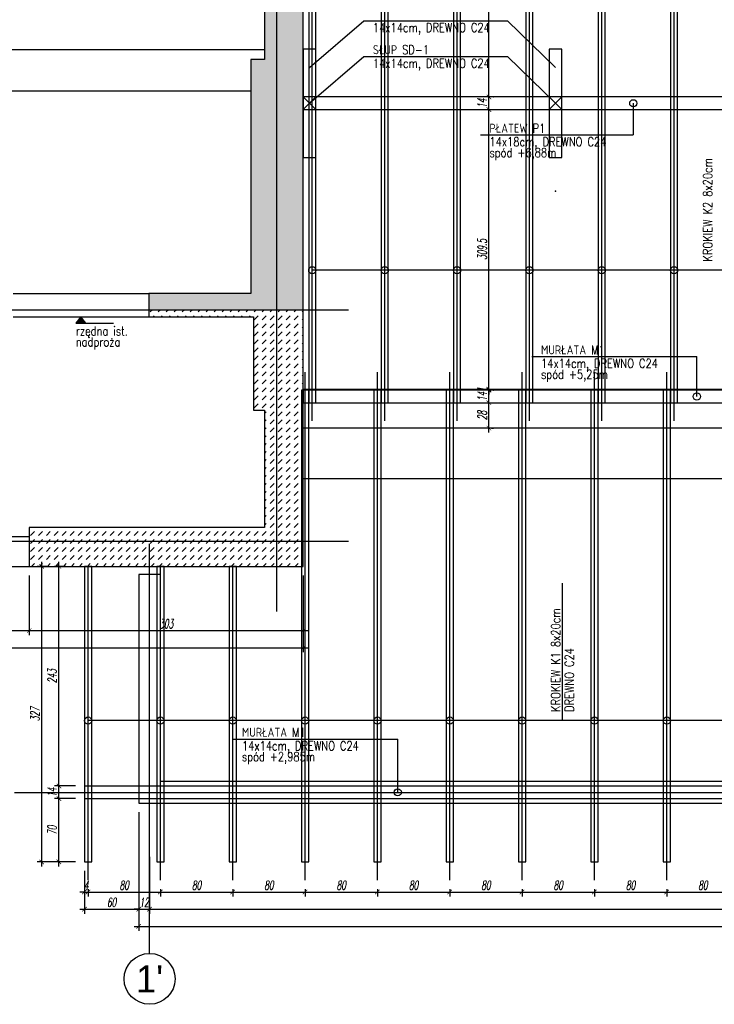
# Model space of a CAD drawing. Header units: millimetres. Extents: x -66901 to 936319, y -323998 to 488548.
# Tile 60 of 84: x 533483 to 541164, y 267756 to 278651. Entities that reach past the tile are written whole.
import ezdxf
from ezdxf.enums import TextEntityAlignment as Align
from ezdxf.lldxf.tags import DXFTag

# ---------------------------------------------------------------- set-up
doc = ezdxf.new("R2010")
doc.units = ezdxf.units.MM
doc.header["$LTSCALE"] = 5
doc.header["$MEASUREMENT"] = 0
for name, color, linetype in [('K-BELKI', 5, 'DASHED2'), ('K-DREWNO', 15, 'Continuous'), ('K-HATCH', 8, 'Continuous'), ('k-kleszcze', 41, 'DASHED2'), ('K-OSIE', 1, 'CENTER'), ('K-SC_KON', 2, 'Continuous'), ('K-WYMIARY', 254, 'Continuous'), ('N-20', 254, 'Continuous'), ('N-20-RZEDNA', 254, 'Continuous'), ('N-25', 71, 'Continuous'), ('N-50', 4, 'Continuous'), ('POMOCNICZE', 8, 'DASHED2'), ('S-25', 71, 'Continuous')]:
    doc.layers.add(name, color=color, linetype=linetype)
doc.styles.add('GENERATED_STYLE_3', font='txt')
doc.styles.add('ROMANS', font='romans.shx', dxfattribs={"width": 0.8, "oblique": 10})
doc.styles.add('WYMIARY', font='romans.shx', dxfattribs={"width": 0.6, "oblique": 10})
tags = doc.linetypes.add('CENTER', pattern=[2, 1.25, -0.25, 0.25, -0.25]).pattern_tags.tags
tags[10:11] = [DXFTag(74, 4), DXFTag(75, 0), DXFTag(340, '0'), DXFTag(46, 1.0), DXFTag(50, 0.0), DXFTag(44, 0.0), DXFTag(45, 0.0)]
tags[8:9] = [DXFTag(74, 4), DXFTag(75, 0), DXFTag(340, '0'), DXFTag(46, 1.0), DXFTag(50, 0.0), DXFTag(44, 0.0), DXFTag(45, 0.0)]
tags[6:7] = [DXFTag(74, 4), DXFTag(75, 0), DXFTag(340, '0'), DXFTag(46, 1.0), DXFTag(50, 0.0), DXFTag(44, 0.0), DXFTag(45, 0.0)]
tags[4:5] = [DXFTag(74, 4), DXFTag(75, 0), DXFTag(340, '0'), DXFTag(46, 1.0), DXFTag(50, 0.0), DXFTag(44, 0.0), DXFTag(45, 0.0)]
tags = doc.linetypes.add('DASHED2', pattern=[0.375, 0.25, -0.125]).pattern_tags.tags
tags[6:7] = [DXFTag(74, 4), DXFTag(75, 0), DXFTag(340, '0'), DXFTag(46, 1.0), DXFTag(50, 0.0), DXFTag(44, 0.0), DXFTag(45, 0.0)]
tags[4:5] = [DXFTag(74, 4), DXFTag(75, 0), DXFTag(340, '0'), DXFTag(46, 1.0), DXFTag(50, 0.0), DXFTag(44, 0.0), DXFTag(45, 0.0)]
doc.dimstyles.new('CM50', dxfattribs={"dimscale": 50, "dimtxt": 2, "dimasz": 1, "dimexe": 1, "dimexo": 2, "dimgap": 0.5, "dimtad": 1, "dimlfac": 0.1, "dimrnd": 0.5, "dimdsep": 46, "dimtxsty": 'WYMIARY', "dimblk": 'ARCHTICK', "dimcen": 0, "dimdle": 1, "dimclrd": 253, "dimclre": 251, "dimclrt": 30, "dimaunit": 1, "dimadec": 0, "dimazin": 0, "dimtfac": 1, "dimtix": 1, "dimtmove": 0, "dimatfit": 3, "dimldrblk": 'ARCHTICK', "dimfxl": 1, "dimtvp": 0.4, "dimtolj": 1, "dimarcsym": 0})

# ---------------------------------------------------------------- blocks, each defined once
blk = doc.blocks.new('_ArchTick')
at = {"color": 0, "linetype": 'ByBlock', "const_width": 0.15}
blk.add_lwpolyline([(-0.5, -0.5), (0.5, 0.5)], dxfattribs=at)
blk = doc.blocks.new('*D832')
at = {"layer": 'Defpoints', "color": 0, "transparency": 16777216}
for p in [(531309, 272602), (533589, 272602), (533589, 271892)]:
    blk.add_point(p, dxfattribs=at)
at = {"layer": 'K-WYMIARY', "color": 251, "lineweight": -2, "transparency": 16777216}
for p, q in [((531309, 272502), (531309, 271842)), ((533589, 272502), (533589, 271842))]:
    blk.add_line(p, q, dxfattribs=at)
at = {"layer": 'K-WYMIARY', "color": 253, "lineweight": -2, "transparency": 16777216}
blk.add_line((531259, 271892), (533639, 271892), dxfattribs=at)
at = {"layer": 'K-WYMIARY', "color": 253, "lineweight": -2, "transparency": 16777216, "xscale": 50, "yscale": 50, "zscale": 50, "rotation": 180}
blk.add_blockref('_ArchTick', (531309, 271892), dxfattribs=at)
at = {"layer": 'K-WYMIARY', "color": 253, "lineweight": -2, "transparency": 16777216, "xscale": 50, "yscale": 50, "zscale": 50}
blk.add_blockref('_ArchTick', (533589, 271892), dxfattribs=at)
at = {"layer": 'K-WYMIARY', "color": 30, "transparency": 16777216, "insert": (532449, 271966), "char_height": 100, "attachment_point": 5, "style": 'WYMIARY'}
blk.add_mtext('\\A1;228', dxfattribs=at)
blk = doc.blocks.new('*D833')
at = {"layer": 'Defpoints', "color": 0, "transparency": 16777216}
for p in [(533589, 272602), (536619, 272602), (536619, 271892)]:
    blk.add_point(p, dxfattribs=at)
at = {"layer": 'K-WYMIARY', "color": 251, "lineweight": -2, "transparency": 16777216}
for p, q in [((533589, 272502), (533589, 271842)), ((536619, 272502), (536619, 271842))]:
    blk.add_line(p, q, dxfattribs=at)
at = {"layer": 'K-WYMIARY', "color": 253, "lineweight": -2, "transparency": 16777216}
blk.add_line((533539, 271892), (536669, 271892), dxfattribs=at)
at = {"layer": 'K-WYMIARY', "color": 253, "lineweight": -2, "transparency": 16777216, "xscale": 50, "yscale": 50, "zscale": 50, "rotation": 180}
blk.add_blockref('_ArchTick', (533589, 271892), dxfattribs=at)
at = {"layer": 'K-WYMIARY', "color": 253, "lineweight": -2, "transparency": 16777216, "xscale": 50, "yscale": 50, "zscale": 50}
blk.add_blockref('_ArchTick', (536619, 271892), dxfattribs=at)
at = {"layer": 'K-WYMIARY', "color": 30, "transparency": 16777216, "insert": (535104, 271966), "char_height": 100, "attachment_point": 5, "style": 'WYMIARY'}
blk.add_mtext('\\A1;303', dxfattribs=at)
blk = doc.blocks.new('*D834')
at = {"layer": 'Defpoints', "color": 0, "transparency": 16777216}
for p in [(527829, 272602), (536619, 272602), (536619, 271702)]:
    blk.add_point(p, dxfattribs=at)
at = {"layer": 'K-WYMIARY', "color": 251, "lineweight": -2, "transparency": 16777216}
for p, q in [((527829, 272502), (527829, 271652)), ((536619, 272502), (536619, 271652))]:
    blk.add_line(p, q, dxfattribs=at)
at = {"layer": 'K-WYMIARY', "color": 253, "lineweight": -2, "transparency": 16777216}
blk.add_line((527779, 271702), (536669, 271702), dxfattribs=at)
at = {"layer": 'K-WYMIARY', "color": 253, "lineweight": -2, "transparency": 16777216, "xscale": 50, "yscale": 50, "zscale": 50, "rotation": 180}
blk.add_blockref('_ArchTick', (527829, 271702), dxfattribs=at)
at = {"layer": 'K-WYMIARY', "color": 253, "lineweight": -2, "transparency": 16777216, "xscale": 50, "yscale": 50, "zscale": 50}
blk.add_blockref('_ArchTick', (536619, 271702), dxfattribs=at)
at = {"layer": 'K-WYMIARY', "color": 30, "transparency": 16777216, "insert": (532224, 271776), "char_height": 100, "attachment_point": 5, "style": 'WYMIARY'}
blk.add_mtext('\\A1;879', dxfattribs=at)
blk = doc.blocks.new('*D947')
at = {"layer": 'Defpoints', "color": 0, "transparency": 16777216}
for p in [(534799, 269982), (534199, 269332), (534799, 268809)]:
    blk.add_point(p, dxfattribs=at)
at = {"layer": 'K-WYMIARY', "color": 251, "lineweight": -2, "transparency": 16777216}
for p, q in [((534799, 269882), (534799, 268759)), ((534199, 269232), (534199, 268759))]:
    blk.add_line(p, q, dxfattribs=at)
at = {"layer": 'K-WYMIARY', "color": 253, "lineweight": -2, "transparency": 16777216}
blk.add_line((534149, 268809), (534849, 268809), dxfattribs=at)
at = {"layer": 'K-WYMIARY', "color": 253, "lineweight": -2, "transparency": 16777216, "xscale": 50, "yscale": 50, "zscale": 50, "rotation": 180}
blk.add_blockref('_ArchTick', (534199, 268809), dxfattribs=at)
at = {"layer": 'K-WYMIARY', "color": 253, "lineweight": -2, "transparency": 16777216, "xscale": 50, "yscale": 50, "zscale": 50}
blk.add_blockref('_ArchTick', (534799, 268809), dxfattribs=at)
at = {"layer": 'K-WYMIARY', "color": 30, "transparency": 16777216, "insert": (534499, 268884), "char_height": 100, "attachment_point": 5, "style": 'WYMIARY'}
blk.add_mtext('\\A1;60', dxfattribs=at)
blk = doc.blocks.new('*D948')
at = {"layer": 'Defpoints', "color": 0, "transparency": 16777216}
for p in [(534799, 269982), (534919, 269489), (534919, 268809)]:
    blk.add_point(p, dxfattribs=at)
at = {"layer": 'K-WYMIARY', "color": 251, "lineweight": -2, "transparency": 16777216}
for p, q in [((534799, 269882), (534799, 268759)), ((534919, 269389), (534919, 268759))]:
    blk.add_line(p, q, dxfattribs=at)
at = {"layer": 'K-WYMIARY', "color": 253, "lineweight": -2, "transparency": 16777216}
for p, q in [((534799, 268809), (534749, 268809)), ((534799, 268809), (534919, 268809)), ((534919, 268809), (534969, 268809))]:
    blk.add_line(p, q, dxfattribs=at)
at = {"layer": 'K-WYMIARY', "color": 253, "lineweight": -2, "transparency": 16777216, "xscale": 50, "yscale": 50, "zscale": 50}
blk.add_blockref('_ArchTick', (534799, 268809), dxfattribs=at)
at = {"layer": 'K-WYMIARY', "color": 253, "lineweight": -2, "transparency": 16777216, "xscale": 50, "yscale": 50, "zscale": 50, "rotation": 180}
blk.add_blockref('_ArchTick', (534919, 268809), dxfattribs=at)
at = {"layer": 'K-WYMIARY', "color": 30, "transparency": 16777216, "insert": (534859, 268884), "char_height": 100, "attachment_point": 5, "style": 'WYMIARY'}
blk.add_mtext('\\A1;12', dxfattribs=at)
blk = doc.blocks.new('*D949')
at = {"layer": 'Defpoints', "color": 0, "transparency": 16777216}
for p in [(547959, 269590.5), (534919, 269489), (547959, 268809)]:
    blk.add_point(p, dxfattribs=at)
at = {"layer": 'K-WYMIARY', "color": 251, "lineweight": -2, "transparency": 16777216}
for p, q in [((547959, 269490.5), (547959, 268759)), ((534919, 269389), (534919, 268759))]:
    blk.add_line(p, q, dxfattribs=at)
at = {"layer": 'K-WYMIARY', "color": 253, "lineweight": -2, "transparency": 16777216}
blk.add_line((534869, 268809), (548009, 268809), dxfattribs=at)
at = {"layer": 'K-WYMIARY', "color": 253, "lineweight": -2, "transparency": 16777216, "xscale": 50, "yscale": 50, "zscale": 50, "rotation": 180}
blk.add_blockref('_ArchTick', (534919, 268809), dxfattribs=at)
at = {"layer": 'K-WYMIARY', "color": 253, "lineweight": -2, "transparency": 16777216, "xscale": 50, "yscale": 50, "zscale": 50}
blk.add_blockref('_ArchTick', (547959, 268809), dxfattribs=at)
at = {"layer": 'K-WYMIARY', "color": 30, "transparency": 16777216, "insert": (541439, 268884), "char_height": 100, "attachment_point": 5, "style": 'WYMIARY'}
blk.add_mtext('\\A1;1304', dxfattribs=at)
blk = doc.blocks.new('*D952')
at = {"layer": 'Defpoints', "color": 0, "transparency": 16777216}
for p in [(534799, 269982), (548079, 269982), (548079, 268619)]:
    blk.add_point(p, dxfattribs=at)
at = {"layer": 'K-WYMIARY', "color": 251, "lineweight": -2, "transparency": 16777216}
for p, q in [((534799, 269882), (534799, 268569)), ((548079, 269882), (548079, 268569))]:
    blk.add_line(p, q, dxfattribs=at)
at = {"layer": 'K-WYMIARY', "color": 253, "lineweight": -2, "transparency": 16777216}
blk.add_line((534749, 268619), (548129, 268619), dxfattribs=at)
at = {"layer": 'K-WYMIARY', "color": 253, "lineweight": -2, "transparency": 16777216, "xscale": 50, "yscale": 50, "zscale": 50, "rotation": 180}
blk.add_blockref('_ArchTick', (534799, 268619), dxfattribs=at)
at = {"layer": 'K-WYMIARY', "color": 253, "lineweight": -2, "transparency": 16777216, "xscale": 50, "yscale": 50, "zscale": 50}
blk.add_blockref('_ArchTick', (548079, 268619), dxfattribs=at)
at = {"layer": 'K-WYMIARY', "color": 30, "transparency": 16777216, "insert": (541439, 268694), "char_height": 100, "attachment_point": 5, "style": 'WYMIARY'}
blk.add_mtext('\\A1;1328', dxfattribs=at)
blk = doc.blocks.new('*D953')
at = {"layer": 'Defpoints', "color": 0, "transparency": 16777216}
for p in [(533916, 270032), (534199, 270032), (534199, 269332)]:
    blk.add_point(p, dxfattribs=at)
at = {"layer": 'K-WYMIARY', "color": 253, "lineweight": -2, "transparency": 16777216}
blk.add_line((533916, 269282), (533916, 270082), dxfattribs=at)
at = {"layer": 'K-WYMIARY', "color": 251, "lineweight": -2, "transparency": 16777216}
for p, q in [((534099, 270032), (533866, 270032)), ((534099, 269332), (533866, 269332))]:
    blk.add_line(p, q, dxfattribs=at)
at = {"layer": 'K-WYMIARY', "color": 253, "lineweight": -2, "transparency": 16777216, "xscale": 50, "yscale": 50, "zscale": 50}
for p, rotation in [((533916, 270032), 90), ((533916, 269332), 270)]:
    blk.add_blockref('_ArchTick', p, dxfattribs=dict(at, rotation=rotation))
at = {"layer": 'K-WYMIARY', "color": 30, "transparency": 16777216, "insert": (533841, 269682), "char_height": 100, "attachment_point": 5, "rotation": 90, "style": 'WYMIARY'}
blk.add_mtext('\\A1;70', dxfattribs=at)
blk = doc.blocks.new('*D954')
at = {"layer": 'Defpoints', "color": 0, "transparency": 16777216}
for p in [(533916, 270172), (534199, 270172), (534199, 270032)]:
    blk.add_point(p, dxfattribs=at)
at = {"layer": 'K-WYMIARY', "color": 253, "lineweight": -2, "transparency": 16777216}
blk.add_line((533916, 269982), (533916, 270222), dxfattribs=at)
at = {"layer": 'K-WYMIARY', "color": 251, "lineweight": -2, "transparency": 16777216}
for p, q in [((534099, 270172), (533866, 270172)), ((534099, 270032), (533866, 270032))]:
    blk.add_line(p, q, dxfattribs=at)
at = {"layer": 'K-WYMIARY', "color": 253, "lineweight": -2, "transparency": 16777216, "xscale": 50, "yscale": 50, "zscale": 50}
for p, rotation in [((533916, 270172), 90), ((533916, 270032), 270)]:
    blk.add_blockref('_ArchTick', p, dxfattribs=dict(at, rotation=rotation))
at = {"layer": 'K-WYMIARY', "color": 30, "transparency": 16777216, "insert": (533841, 270102), "char_height": 100, "attachment_point": 5, "rotation": 90, "style": 'WYMIARY'}
blk.add_mtext('\\A1;14', dxfattribs=at)
blk = doc.blocks.new('*D955')
at = {"layer": 'Defpoints', "color": 0, "transparency": 16777216}
for p in [(533916, 272602), (534091, 272602), (534199, 270172)]:
    blk.add_point(p, dxfattribs=at)
at = {"layer": 'K-WYMIARY', "color": 251, "lineweight": -2, "transparency": 16777216}
for p, q in [((533991, 272602), (533866, 272602)), ((534099, 270172), (533866, 270172))]:
    blk.add_line(p, q, dxfattribs=at)
at = {"layer": 'K-WYMIARY', "color": 253, "lineweight": -2, "transparency": 16777216}
blk.add_line((533916, 270122), (533916, 272652), dxfattribs=at)
at = {"layer": 'K-WYMIARY', "color": 253, "lineweight": -2, "transparency": 16777216, "xscale": 50, "yscale": 50, "zscale": 50}
for p, rotation in [((533916, 272602), 90), ((533916, 270172), 270)]:
    blk.add_blockref('_ArchTick', p, dxfattribs=dict(at, rotation=rotation))
at = {"layer": 'K-WYMIARY', "color": 30, "transparency": 16777216, "insert": (533841, 271387), "char_height": 100, "attachment_point": 5, "rotation": 90, "style": 'WYMIARY'}
blk.add_mtext('\\A1;243', dxfattribs=at)
blk = doc.blocks.new('*D956')
at = {"layer": 'Defpoints', "color": 0, "transparency": 16777216}
for p in [(533726, 272602), (533901, 272602), (534199, 269332)]:
    blk.add_point(p, dxfattribs=at)
at = {"layer": 'K-WYMIARY', "color": 251, "lineweight": -2, "transparency": 16777216}
for p, q in [((533801, 272602), (533676, 272602)), ((534099, 269332), (533676, 269332))]:
    blk.add_line(p, q, dxfattribs=at)
at = {"layer": 'K-WYMIARY', "color": 253, "lineweight": -2, "transparency": 16777216}
blk.add_line((533726, 269282), (533726, 272652), dxfattribs=at)
at = {"layer": 'K-WYMIARY', "color": 253, "lineweight": -2, "transparency": 16777216, "xscale": 50, "yscale": 50, "zscale": 50}
for p, rotation in [((533726, 272602), 90), ((533726, 269332), 270)]:
    blk.add_blockref('_ArchTick', p, dxfattribs=dict(at, rotation=rotation))
at = {"layer": 'K-WYMIARY', "color": 30, "transparency": 16777216, "insert": (533651, 270967), "char_height": 100, "attachment_point": 5, "rotation": 90, "style": 'WYMIARY'}
blk.add_mtext('\\A1;327', dxfattribs=at)
blk = doc.blocks.new('*D957')
at = {"layer": 'Defpoints', "color": 0, "transparency": 16777216}
for p in [(534199, 269332), (534239, 269132), (534239, 268999)]:
    blk.add_point(p, dxfattribs=at)
at = {"layer": 'K-WYMIARY', "color": 251, "lineweight": -2, "transparency": 16777216}
for p, q in [((534199, 269232), (534199, 268949)), ((534239, 269032), (534239, 268949))]:
    blk.add_line(p, q, dxfattribs=at)
at = {"layer": 'K-WYMIARY', "color": 253, "lineweight": -2, "transparency": 16777216}
for p, q in [((534199, 268999), (534149, 268999)), ((534199, 268999), (534239, 268999)), ((534239, 268999), (534289, 268999))]:
    blk.add_line(p, q, dxfattribs=at)
at = {"layer": 'K-WYMIARY', "color": 253, "lineweight": -2, "transparency": 16777216, "xscale": 50, "yscale": 50, "zscale": 50}
blk.add_blockref('_ArchTick', (534199, 268999), dxfattribs=at)
at = {"layer": 'K-WYMIARY', "color": 253, "lineweight": -2, "transparency": 16777216, "xscale": 50, "yscale": 50, "zscale": 50, "rotation": 180}
blk.add_blockref('_ArchTick', (534239, 268999), dxfattribs=at)
at = {"layer": 'K-WYMIARY', "color": 30, "transparency": 16777216, "insert": (534219, 269074), "char_height": 100, "attachment_point": 5, "style": 'WYMIARY'}
blk.add_mtext('\\A1;4', dxfattribs=at)
blk = doc.blocks.new('*D958')
at = {"layer": 'Defpoints', "color": 0, "transparency": 16777216}
for p in [(534239, 269132), (535039, 269132), (535039, 268999)]:
    blk.add_point(p, dxfattribs=at)
at = {"layer": 'K-WYMIARY', "color": 253, "lineweight": -2, "transparency": 16777216}
blk.add_line((534189, 268999), (535089, 268999), dxfattribs=at)
at = {"layer": 'K-WYMIARY', "color": 251, "lineweight": -2, "transparency": 16777216}
for p, q in [((534239, 269032), (534239, 268949)), ((535039, 269032), (535039, 268949))]:
    blk.add_line(p, q, dxfattribs=at)
at = {"layer": 'K-WYMIARY', "color": 253, "lineweight": -2, "transparency": 16777216, "xscale": 50, "yscale": 50, "zscale": 50, "rotation": 180}
blk.add_blockref('_ArchTick', (534239, 268999), dxfattribs=at)
at = {"layer": 'K-WYMIARY', "color": 253, "lineweight": -2, "transparency": 16777216, "xscale": 50, "yscale": 50, "zscale": 50}
blk.add_blockref('_ArchTick', (535039, 268999), dxfattribs=at)
at = {"layer": 'K-WYMIARY', "color": 30, "transparency": 16777216, "insert": (534639, 269074), "char_height": 100, "attachment_point": 5, "style": 'WYMIARY'}
blk.add_mtext('\\A1;80', dxfattribs=at)
blk = doc.blocks.new('*D959')
at = {"layer": 'Defpoints', "color": 0, "transparency": 16777216}
for p in [(535039, 269132), (535839, 269132), (535839, 268999)]:
    blk.add_point(p, dxfattribs=at)
at = {"layer": 'K-WYMIARY', "color": 253, "lineweight": -2, "transparency": 16777216}
blk.add_line((534989, 268999), (535889, 268999), dxfattribs=at)
at = {"layer": 'K-WYMIARY', "color": 251, "lineweight": -2, "transparency": 16777216}
for p, q in [((535039, 269032), (535039, 268949)), ((535839, 269032), (535839, 268949))]:
    blk.add_line(p, q, dxfattribs=at)
at = {"layer": 'K-WYMIARY', "color": 253, "lineweight": -2, "transparency": 16777216, "xscale": 50, "yscale": 50, "zscale": 50, "rotation": 180}
blk.add_blockref('_ArchTick', (535039, 268999), dxfattribs=at)
at = {"layer": 'K-WYMIARY', "color": 253, "lineweight": -2, "transparency": 16777216, "xscale": 50, "yscale": 50, "zscale": 50}
blk.add_blockref('_ArchTick', (535839, 268999), dxfattribs=at)
at = {"layer": 'K-WYMIARY', "color": 30, "transparency": 16777216, "insert": (535439, 269074), "char_height": 100, "attachment_point": 5, "style": 'WYMIARY'}
blk.add_mtext('\\A1;80', dxfattribs=at)
blk = doc.blocks.new('*D960')
at = {"layer": 'Defpoints', "color": 0, "transparency": 16777216}
for p in [(535839, 269132), (536639, 269132), (536639, 268999)]:
    blk.add_point(p, dxfattribs=at)
at = {"layer": 'K-WYMIARY', "color": 253, "lineweight": -2, "transparency": 16777216}
blk.add_line((535789, 268999), (536689, 268999), dxfattribs=at)
at = {"layer": 'K-WYMIARY', "color": 251, "lineweight": -2, "transparency": 16777216}
for p, q in [((535839, 269032), (535839, 268949)), ((536639, 269032), (536639, 268949))]:
    blk.add_line(p, q, dxfattribs=at)
at = {"layer": 'K-WYMIARY', "color": 253, "lineweight": -2, "transparency": 16777216, "xscale": 50, "yscale": 50, "zscale": 50, "rotation": 180}
blk.add_blockref('_ArchTick', (535839, 268999), dxfattribs=at)
at = {"layer": 'K-WYMIARY', "color": 253, "lineweight": -2, "transparency": 16777216, "xscale": 50, "yscale": 50, "zscale": 50}
blk.add_blockref('_ArchTick', (536639, 268999), dxfattribs=at)
at = {"layer": 'K-WYMIARY', "color": 30, "transparency": 16777216, "insert": (536239, 269074), "char_height": 100, "attachment_point": 5, "style": 'WYMIARY'}
blk.add_mtext('\\A1;80', dxfattribs=at)
blk = doc.blocks.new('*D961')
at = {"layer": 'Defpoints', "color": 0, "transparency": 16777216}
for p in [(536639, 269132), (537439, 269132), (537439, 268999)]:
    blk.add_point(p, dxfattribs=at)
at = {"layer": 'K-WYMIARY', "color": 253, "lineweight": -2, "transparency": 16777216}
blk.add_line((536589, 268999), (537489, 268999), dxfattribs=at)
at = {"layer": 'K-WYMIARY', "color": 251, "lineweight": -2, "transparency": 16777216}
for p, q in [((536639, 269032), (536639, 268949)), ((537439, 269032), (537439, 268949))]:
    blk.add_line(p, q, dxfattribs=at)
at = {"layer": 'K-WYMIARY', "color": 253, "lineweight": -2, "transparency": 16777216, "xscale": 50, "yscale": 50, "zscale": 50, "rotation": 180}
blk.add_blockref('_ArchTick', (536639, 268999), dxfattribs=at)
at = {"layer": 'K-WYMIARY', "color": 253, "lineweight": -2, "transparency": 16777216, "xscale": 50, "yscale": 50, "zscale": 50}
blk.add_blockref('_ArchTick', (537439, 268999), dxfattribs=at)
at = {"layer": 'K-WYMIARY', "color": 30, "transparency": 16777216, "insert": (537039, 269074), "char_height": 100, "attachment_point": 5, "style": 'WYMIARY'}
blk.add_mtext('\\A1;80', dxfattribs=at)
blk = doc.blocks.new('*D962')
at = {"layer": 'Defpoints', "color": 0, "transparency": 16777216}
for p in [(537439, 269132), (538239, 269132), (538239, 268999)]:
    blk.add_point(p, dxfattribs=at)
at = {"layer": 'K-WYMIARY', "color": 253, "lineweight": -2, "transparency": 16777216}
blk.add_line((537389, 268999), (538289, 268999), dxfattribs=at)
at = {"layer": 'K-WYMIARY', "color": 251, "lineweight": -2, "transparency": 16777216}
for p, q in [((537439, 269032), (537439, 268949)), ((538239, 269032), (538239, 268949))]:
    blk.add_line(p, q, dxfattribs=at)
at = {"layer": 'K-WYMIARY', "color": 253, "lineweight": -2, "transparency": 16777216, "xscale": 50, "yscale": 50, "zscale": 50, "rotation": 180}
blk.add_blockref('_ArchTick', (537439, 268999), dxfattribs=at)
at = {"layer": 'K-WYMIARY', "color": 253, "lineweight": -2, "transparency": 16777216, "xscale": 50, "yscale": 50, "zscale": 50}
blk.add_blockref('_ArchTick', (538239, 268999), dxfattribs=at)
at = {"layer": 'K-WYMIARY', "color": 30, "transparency": 16777216, "insert": (537839, 269074), "char_height": 100, "attachment_point": 5, "style": 'WYMIARY'}
blk.add_mtext('\\A1;80', dxfattribs=at)
blk = doc.blocks.new('*D963')
at = {"layer": 'Defpoints', "color": 0, "transparency": 16777216}
for p in [(538239, 269132), (539039, 269132), (539039, 268999)]:
    blk.add_point(p, dxfattribs=at)
at = {"layer": 'K-WYMIARY', "color": 253, "lineweight": -2, "transparency": 16777216}
blk.add_line((538189, 268999), (539089, 268999), dxfattribs=at)
at = {"layer": 'K-WYMIARY', "color": 251, "lineweight": -2, "transparency": 16777216}
for p, q in [((538239, 269032), (538239, 268949)), ((539039, 269032), (539039, 268949))]:
    blk.add_line(p, q, dxfattribs=at)
at = {"layer": 'K-WYMIARY', "color": 253, "lineweight": -2, "transparency": 16777216, "xscale": 50, "yscale": 50, "zscale": 50, "rotation": 180}
blk.add_blockref('_ArchTick', (538239, 268999), dxfattribs=at)
at = {"layer": 'K-WYMIARY', "color": 253, "lineweight": -2, "transparency": 16777216, "xscale": 50, "yscale": 50, "zscale": 50}
blk.add_blockref('_ArchTick', (539039, 268999), dxfattribs=at)
at = {"layer": 'K-WYMIARY', "color": 30, "transparency": 16777216, "insert": (538639, 269074), "char_height": 100, "attachment_point": 5, "style": 'WYMIARY'}
blk.add_mtext('\\A1;80', dxfattribs=at)
blk = doc.blocks.new('*D964')
at = {"layer": 'Defpoints', "color": 0, "transparency": 16777216}
for p in [(539039, 269132), (539839, 269132), (539839, 268999)]:
    blk.add_point(p, dxfattribs=at)
at = {"layer": 'K-WYMIARY', "color": 253, "lineweight": -2, "transparency": 16777216}
blk.add_line((538989, 268999), (539889, 268999), dxfattribs=at)
at = {"layer": 'K-WYMIARY', "color": 251, "lineweight": -2, "transparency": 16777216}
for p, q in [((539039, 269032), (539039, 268949)), ((539839, 269032), (539839, 268949))]:
    blk.add_line(p, q, dxfattribs=at)
at = {"layer": 'K-WYMIARY', "color": 253, "lineweight": -2, "transparency": 16777216, "xscale": 50, "yscale": 50, "zscale": 50, "rotation": 180}
blk.add_blockref('_ArchTick', (539039, 268999), dxfattribs=at)
at = {"layer": 'K-WYMIARY', "color": 253, "lineweight": -2, "transparency": 16777216, "xscale": 50, "yscale": 50, "zscale": 50}
blk.add_blockref('_ArchTick', (539839, 268999), dxfattribs=at)
at = {"layer": 'K-WYMIARY', "color": 30, "transparency": 16777216, "insert": (539439, 269074), "char_height": 100, "attachment_point": 5, "style": 'WYMIARY'}
blk.add_mtext('\\A1;80', dxfattribs=at)
blk = doc.blocks.new('*D965')
at = {"layer": 'Defpoints', "color": 0, "transparency": 16777216}
for p in [(539839, 269132), (540639, 269132), (540639, 268999)]:
    blk.add_point(p, dxfattribs=at)
at = {"layer": 'K-WYMIARY', "color": 253, "lineweight": -2, "transparency": 16777216}
blk.add_line((539789, 268999), (540689, 268999), dxfattribs=at)
at = {"layer": 'K-WYMIARY', "color": 251, "lineweight": -2, "transparency": 16777216}
for p, q in [((539839, 269032), (539839, 268949)), ((540639, 269032), (540639, 268949))]:
    blk.add_line(p, q, dxfattribs=at)
at = {"layer": 'K-WYMIARY', "color": 253, "lineweight": -2, "transparency": 16777216, "xscale": 50, "yscale": 50, "zscale": 50, "rotation": 180}
blk.add_blockref('_ArchTick', (539839, 268999), dxfattribs=at)
at = {"layer": 'K-WYMIARY', "color": 253, "lineweight": -2, "transparency": 16777216, "xscale": 50, "yscale": 50, "zscale": 50}
blk.add_blockref('_ArchTick', (540639, 268999), dxfattribs=at)
at = {"layer": 'K-WYMIARY', "color": 30, "transparency": 16777216, "insert": (540239, 269074), "char_height": 100, "attachment_point": 5, "style": 'WYMIARY'}
blk.add_mtext('\\A1;80', dxfattribs=at)
blk = doc.blocks.new('*D966')
at = {"layer": 'Defpoints', "color": 0, "transparency": 16777216}
for p in [(540639, 269132), (541439, 269132), (541439, 268999)]:
    blk.add_point(p, dxfattribs=at)
at = {"layer": 'K-WYMIARY', "color": 253, "lineweight": -2, "transparency": 16777216}
blk.add_line((540589, 268999), (541489, 268999), dxfattribs=at)
at = {"layer": 'K-WYMIARY', "color": 251, "lineweight": -2, "transparency": 16777216}
for p, q in [((540639, 269032), (540639, 268949)), ((541439, 269032), (541439, 268949))]:
    blk.add_line(p, q, dxfattribs=at)
at = {"layer": 'K-WYMIARY', "color": 253, "lineweight": -2, "transparency": 16777216, "xscale": 50, "yscale": 50, "zscale": 50, "rotation": 180}
blk.add_blockref('_ArchTick', (540639, 268999), dxfattribs=at)
at = {"layer": 'K-WYMIARY', "color": 253, "lineweight": -2, "transparency": 16777216, "xscale": 50, "yscale": 50, "zscale": 50}
blk.add_blockref('_ArchTick', (541439, 268999), dxfattribs=at)
at = {"layer": 'K-WYMIARY', "color": 30, "transparency": 16777216, "insert": (541039, 269074), "char_height": 100, "attachment_point": 5, "style": 'WYMIARY'}
blk.add_mtext('\\A1;80', dxfattribs=at)
blk = doc.blocks.new('*D1025')
at = {"layer": 'Defpoints', "color": 0, "transparency": 16777216}
for p in [(538601, 274412), (538672, 274412), (538601, 274132)]:
    blk.add_point(p, dxfattribs=at)
at = {"layer": 'K-WYMIARY', "color": 253, "lineweight": -2, "transparency": 16777216}
blk.add_line((538672, 274082), (538672, 274462), dxfattribs=at)
at = {"layer": 'K-WYMIARY', "color": 251, "lineweight": -2, "transparency": 16777216}
for p, q in [((538701, 274412), (538722, 274412)), ((538701, 274132), (538722, 274132))]:
    blk.add_line(p, q, dxfattribs=at)
at = {"layer": 'K-WYMIARY', "color": 253, "lineweight": -2, "transparency": 16777216, "xscale": 50, "yscale": 50, "zscale": 50}
for p, rotation in [((538672, 274412), 90), ((538672, 274132), 270)]:
    blk.add_blockref('_ArchTick', p, dxfattribs=dict(at, rotation=rotation))
at = {"layer": 'K-WYMIARY', "color": 30, "transparency": 16777216, "insert": (538597, 274272), "char_height": 100, "attachment_point": 5, "rotation": 90, "style": 'WYMIARY'}
blk.add_mtext('\\A1;28', dxfattribs=at)
blk = doc.blocks.new('*D1026')
at = {"layer": 'Defpoints', "color": 0, "transparency": 16777216}
for p in [(538619, 274552), (538672, 274552), (538601, 274412)]:
    blk.add_point(p, dxfattribs=at)
at = {"layer": 'K-WYMIARY', "color": 253, "lineweight": -2, "transparency": 16777216}
blk.add_line((538672, 274362), (538672, 274602), dxfattribs=at)
at = {"layer": 'K-WYMIARY', "color": 251, "lineweight": -2, "transparency": 16777216}
for p, q in [((538719, 274552), (538722, 274552)), ((538701, 274412), (538722, 274412))]:
    blk.add_line(p, q, dxfattribs=at)
at = {"layer": 'K-WYMIARY', "color": 253, "lineweight": -2, "transparency": 16777216, "xscale": 50, "yscale": 50, "zscale": 50}
for p, rotation in [((538672, 274552), 90), ((538672, 274412), 270)]:
    blk.add_blockref('_ArchTick', p, dxfattribs=dict(at, rotation=rotation))
at = {"layer": 'K-WYMIARY', "color": 30, "transparency": 16777216, "insert": (538597, 274482), "char_height": 100, "attachment_point": 5, "rotation": 90, "style": 'WYMIARY'}
blk.add_mtext('\\A1;14', dxfattribs=at)
blk = doc.blocks.new('*D1027')
at = {"layer": 'Defpoints', "color": 0, "transparency": 16777216}
for p in [(538572, 274562), (538619, 274552), (538672, 274562)]:
    blk.add_point(p, dxfattribs=at)
at = {"layer": 'K-WYMIARY', "color": 253, "lineweight": -2, "transparency": 16777216}
for p, q in [((538672, 274562), (538672, 274612)), ((538672, 274552), (538672, 274562)), ((538672, 274552), (538672, 274502))]:
    blk.add_line(p, q, dxfattribs=at)
at = {"layer": 'K-WYMIARY', "color": 251, "lineweight": -2, "transparency": 16777216}
for p, q in [((538672, 274562), (538722, 274562)), ((538719, 274552), (538722, 274552))]:
    blk.add_line(p, q, dxfattribs=at)
at = {"layer": 'K-WYMIARY', "color": 253, "lineweight": -2, "transparency": 16777216, "xscale": 50, "yscale": 50, "zscale": 50}
for p, rotation in [((538672, 274562), 270), ((538672, 274552), 90)]:
    blk.add_blockref('_ArchTick', p, dxfattribs=dict(at, rotation=rotation))
at = {"layer": 'K-WYMIARY', "color": 30, "transparency": 16777216, "insert": (538597, 274557), "char_height": 100, "attachment_point": 5, "rotation": 90, "style": 'WYMIARY'}
blk.add_mtext('\\A1;1', dxfattribs=at)
blk = doc.blocks.new('*D1028')
at = {"layer": 'Defpoints', "color": 0, "transparency": 16777216}
for p in [(538619, 277656), (538672, 277656), (538572, 274562)]:
    blk.add_point(p, dxfattribs=at)
at = {"layer": 'K-WYMIARY', "color": 253, "lineweight": -2, "transparency": 16777216}
blk.add_line((538672, 274512), (538672, 277706), dxfattribs=at)
at = {"layer": 'K-WYMIARY', "color": 251, "lineweight": -2, "transparency": 16777216}
for p, q in [((538719, 277656), (538722, 277656)), ((538672, 274562), (538722, 274562))]:
    blk.add_line(p, q, dxfattribs=at)
at = {"layer": 'K-WYMIARY', "color": 253, "lineweight": -2, "transparency": 16777216, "xscale": 50, "yscale": 50, "zscale": 50}
for p, rotation in [((538672, 277656), 90), ((538672, 274562), 270)]:
    blk.add_blockref('_ArchTick', p, dxfattribs=dict(at, rotation=rotation))
at = {"layer": 'K-WYMIARY', "color": 30, "transparency": 16777216, "insert": (538597, 276109), "char_height": 100, "attachment_point": 5, "rotation": 90, "style": 'WYMIARY'}
blk.add_mtext('\\A1;309.5', dxfattribs=at)
blk = doc.blocks.new('*D1029')
at = {"layer": 'Defpoints', "color": 0, "transparency": 16777216}
for p in [(538619, 277796), (538672, 277796), (538619, 277656)]:
    blk.add_point(p, dxfattribs=at)
at = {"layer": 'K-WYMIARY', "color": 253, "lineweight": -2, "transparency": 16777216}
blk.add_line((538672, 277606), (538672, 277846), dxfattribs=at)
at = {"layer": 'K-WYMIARY', "color": 251, "lineweight": -2, "transparency": 16777216}
for p, q in [((538719, 277796), (538722, 277796)), ((538719, 277656), (538722, 277656))]:
    blk.add_line(p, q, dxfattribs=at)
at = {"layer": 'K-WYMIARY', "color": 253, "lineweight": -2, "transparency": 16777216, "xscale": 50, "yscale": 50, "zscale": 50}
for p, rotation in [((538672, 277796), 90), ((538672, 277656), 270)]:
    blk.add_blockref('_ArchTick', p, dxfattribs=dict(at, rotation=rotation))
at = {"layer": 'K-WYMIARY', "color": 30, "transparency": 16777216, "insert": (538597, 277726), "char_height": 100, "attachment_point": 5, "rotation": 90, "style": 'WYMIARY'}
blk.add_mtext('\\A1;14', dxfattribs=at)
blk = doc.blocks.new('*D1030')
at = {"layer": 'Defpoints', "color": 0, "transparency": 16777216}
for p in [(538619, 279867), (538672, 279867), (538619, 277796)]:
    blk.add_point(p, dxfattribs=at)
at = {"layer": 'K-WYMIARY', "color": 253, "lineweight": -2, "transparency": 16777216}
blk.add_line((538672, 277746), (538672, 279917), dxfattribs=at)
at = {"layer": 'K-WYMIARY', "color": 251, "lineweight": -2, "transparency": 16777216}
for p, q in [((538719, 279867), (538722, 279867)), ((538719, 277796), (538722, 277796))]:
    blk.add_line(p, q, dxfattribs=at)
at = {"layer": 'K-WYMIARY', "color": 253, "lineweight": -2, "transparency": 16777216, "xscale": 50, "yscale": 50, "zscale": 50}
for p, rotation in [((538672, 279867), 90), ((538672, 277796), 270)]:
    blk.add_blockref('_ArchTick', p, dxfattribs=dict(at, rotation=rotation))
at = {"layer": 'K-WYMIARY', "color": 30, "transparency": 16777216, "insert": (538597, 278831), "char_height": 100, "attachment_point": 5, "rotation": 90, "style": 'WYMIARY'}
blk.add_mtext('\\A1;207', dxfattribs=at)

msp = doc.modelspace()

# ---------------------------------------------------------------- hatches: boundary and pattern name
at = {"layer": 'K-HATCH', "lineweight": 0}
h = msp.add_hatch(dxfattribs=at)
h.set_pattern_fill('DASH', color=256, scale=500, angle=45, style=0)
h.paths.add_polyline_path([(536619, 287001.848), (536324, 287001.848), (536324, 275441.848), (536619, 275441.848)])
h.paths.add_polyline_path([(536324, 287001.848), (534769, 287001.848), (534769, 286961.848), (536189, 286961.848), (536189, 278211.848), (536039, 278211.848), (536039, 275621.848), (534909, 275621.848), (534909, 275441.848), (536324, 275441.848)])
h.paths.add_polyline_path([(536619, 287391.848), (536324, 287391.848), (536324, 287051.848), (536619, 287051.848)])
h.paths.add_polyline_path([(536324, 287391.848), (534769, 287391.848), (534769, 287051.848), (536324, 287051.848)])
h.paths.add_polyline_path([(536324, 287051.848), (534769, 287051.848), (534769, 287001.848), (536324, 287001.848)])
h.paths.add_polyline_path([(536619, 287051.848), (536324, 287051.848), (536324, 287001.848), (536619, 287001.848)])
h = msp.add_hatch(dxfattribs=at)
h.set_pattern_fill('DASH', color=256, scale=500, angle=45, style=0)
h.paths.add_polyline_path([(536324, 275441.848), (534909, 275441.848), (534909, 275361.848), (536069, 275361.848), (536069, 274331.848), (536189, 274331.848), (536189, 273031.848), (533589, 273031.848), (533589, 272881.848), (536324, 272881.848)])
h.paths.add_polyline_path([(536324, 272881.848), (533589, 272881.848), (533589, 272601.848), (536324, 272601.848)])
h.paths.add_polyline_path([(536619, 272881.848), (536324, 272881.848), (536324, 272601.848), (536619, 272601.848)])
h.paths.add_polyline_path([(536619, 275441.848), (536324, 275441.848), (536324, 272881.848), (536619, 272881.848)])
at = {"layer": 'N-20-RZEDNA', "lineweight": 0}
msp.add_hatch(color=256, dxfattribs=at).paths.add_polyline_path([(534215, 275292.566), (534159, 275361.848), (534103, 275292.566)])

# ---------------------------------------------------------------- linework, layer by layer
at = {"layer": 'K-BELKI'}
for p, q in [((528259, 278321.848), (536189, 278321.848)), ((528259, 277861.848), (536039, 277861.848)), ((533409, 275621.848), (534909, 275621.848)), ((533409, 275361.848), (534909, 275361.848)), ((531309, 272931.848), (533589, 272931.848)), ((531309, 272601.848), (533589, 272601.848))]:
    msp.add_line(p, q, dxfattribs=at)
at = {"layer": 'K-DREWNO'}
for points in [[(536679, 274411.848), (536759, 274411.848), (536759, 279866.848), (536679, 279866.848)], [(537479, 274411.848), (537559, 274411.848), (537559, 279866.848), (537479, 279866.848)], [(538279, 274411.848), (538359, 274411.848), (538359, 279866.848), (538279, 279866.848)], [(539079, 274411.848), (539159, 274411.848), (539159, 279866.848), (539079, 279866.848)], [(539879, 274411.848), (539959, 274411.848), (539959, 279866.848), (539879, 279866.848)], [(540679, 274411.848), (540759, 274411.848), (540759, 279866.848), (540679, 279866.848)], [(536619, 277655.643), (547634.937, 277655.643), (547494.937, 277795.643), (536619, 277795.643)], [(536599, 269331.848), (536679, 269331.848), (536679, 274551.848), (536599, 274551.848)], [(547879, 274551.848), (536619, 274551.848), (536619, 274411.848), (547879, 274411.848)], [(537399, 269331.848), (537479, 269331.848), (537479, 274551.848), (537399, 274551.848)], [(538199, 269331.848), (538279, 269331.848), (538279, 274551.848), (538199, 274551.848)], [(538999, 269331.848), (539079, 269331.848), (539079, 274551.848), (538999, 274551.848)], [(539799, 269331.848), (539879, 269331.848), (539879, 274551.848), (539799, 274551.848)], [(540599, 269331.848), (540679, 269331.848), (540679, 274551.848), (540599, 274551.848)], [(534199, 269331.848), (534279, 269331.848), (534279, 272601.848), (534199, 272601.848)], [(534999, 269331.848), (535079, 269331.848), (535079, 272601.848), (534999, 272601.848)], [(535799, 269331.848), (535879, 269331.848), (535879, 272601.848), (535799, 272601.848)], [(534199, 270031.848), (548679, 270031.848), (548679, 270171.848), (534199, 270171.848)]]:
    msp.add_lwpolyline(points, close=True, dxfattribs=at)
msp.add_point((539407.984, 276753.143), dxfattribs=at)
at = {"layer": 'k-kleszcze'}
for p, q in [((536759, 277795.643), (536619, 277655.643)), ((536619, 277795.643), (536759, 277655.643)), ((539477.984, 277795.643), (539337.984, 277655.643)), ((539337.984, 277795.643), (539477.984, 277655.643))]:
    msp.add_line(p, q, dxfattribs=at)
for points in [[(536759, 277125.643), (536759, 278325.643), (536619, 278325.643), (536619, 277125.643)], [(539477.984, 277125.643), (539477.984, 278325.643), (539337.984, 278325.643), (539337.984, 277125.643)], [(536619, 277655.643), (536759, 277655.643), (536759, 277795.643), (536619, 277795.643)], [(539337.984, 277655.643), (539477.984, 277655.643), (539477.984, 277795.643), (539337.984, 277795.643)]]:
    msp.add_lwpolyline(points, close=True, dxfattribs=at)
at = {"layer": 'K-OSIE'}
for p, q in [((536324, 288432.5), (536324, 272101.848)), ((536719, 274211.848), (536719, 279866.848)), ((537519, 274211.848), (537519, 279866.848)), ((538319, 274211.848), (538319, 279866.848)), ((539119, 274211.848), (539119, 279866.848)), ((539919, 274211.848), (539919, 279866.848)), ((540719, 274211.848), (540719, 279866.848)), ((526912.5, 275441.848), (537119, 275441.848)), ((536639, 269131.848), (536639, 274751.848)), ((537439, 269131.848), (537439, 274751.848)), ((538239, 269131.848), (538239, 274751.848)), ((539039, 269131.848), (539039, 274751.848)), ((539839, 269131.848), (539839, 274751.848)), ((540639, 269131.848), (540639, 274751.848)), ((526912.5, 272881.848), (537119, 272881.848)), ((534919, 268319), (534919, 272851.848)), ((534239, 269131.848), (534239, 272601.848)), ((535039, 269131.848), (535039, 272601.848)), ((535839, 269131.848), (535839, 272601.848)), ((533426.5, 270101.848), (549179, 270101.848))]:
    msp.add_line(p, q, dxfattribs=at)
msp.add_circle((534919, 268037.75), 281.25, dxfattribs=at)
at = {"layer": 'K-SC_KON'}
msp.add_lwpolyline([(536039, 275621.848), (534909, 275621.848), (534909, 275361.848), (536069, 275361.848), (536069, 274331.848), (536189, 274331.848), (536189, 273031.848), (533589, 273031.848), (533589, 272601.848), (536619, 272601.848), (536619, 287391.848), (534769, 287391.848), (534769, 286961.848), (536189, 286961.848), (536189, 278211.848), (536039, 278211.848), (536039, 275621.848)], dxfattribs=at)
at = {"layer": 'N-20'}
for p, q in [((536689, 278121.143), (537289.167, 278639.024)), ((539407.984, 278121.143), (538876, 278639.024)), ((536689, 277725.643), (537289.167, 278243.524)), ((539407.984, 277725.643), (538876, 278243.524)), ((540268.5, 277725.643), (540268.5, 277375.024)), ((547919, 275878), (536719, 275878)), ((540971, 274481.848), (540971, 274922.524)), ((548639, 270895.5), (534239, 270895.5)), ((537663.5, 270101.848), (537663.5, 270691.524))]:
    msp.add_line(p, q, dxfattribs=at)
for points in [[(536304, 287391.848), (536304, 287991.848), (553159, 287991.848), (553159, 272031.848), (547219, 272031.848), (547219, 273571.848), (536619, 273571.848)], [(547839, 270221.848), (535039, 270221.848), (535039, 272511.848), (534799, 272511.848), (534799, 269981.848), (548079, 269981.848), (548079, 272561.848), (547839, 272561.848), (547839, 270221.848)]]:
    msp.add_lwpolyline(points, dxfattribs=at)
at = {"layer": 'N-20-RZEDNA'}
msp.add_lwpolyline([(534215, 275292.566), (534159, 275361.848), (534103, 275292.566), (534519, 275292.566)], dxfattribs=at)
at = {"layer": 'N-25'}
for centre in [(540268.5, 277725.647), (536719, 275878), (537519, 275878), (538319, 275878), (539119, 275878), (539919, 275878), (540719, 275878), (540971, 274481.853), (534239, 270895.5), (535039, 270895.5), (535839, 270895.5), (536639, 270895.5), (537439, 270895.5), (538239, 270895.5), (539039, 270895.5), (539839, 270895.5), (540639, 270895.5), (537663.5, 270101.853)]:
    msp.add_circle(centre, 40, dxfattribs=at)
at = {"layer": 'POMOCNICZE'}
for points in [[(536619, 287311.848), (552539, 287311.848), (552539, 272591.848), (547839, 272591.848), (547839, 274131.848), (536619, 274131.848)], [(536619, 274561.848), (547849, 274561.848), (547849, 286881.848), (536619, 286881.848)]]:
    msp.add_lwpolyline(points, dxfattribs=at)
at = {"layer": 'S-25'}
for p, q in [((537289.167, 278639.024), (538876, 278639.024)), ((537289.167, 278243.524), (538876, 278243.524)), ((538578.167, 277375.024), (540268.5, 277375.024)), ((539148.167, 274922.524), (540971, 274922.524)), ((539485.5, 270895.5), (539485.5, 272414.583)), ((535840.667, 270691.524), (537663.5, 270691.524))]:
    msp.add_line(p, q, dxfattribs=at)

# ---------------------------------------------------------------- texts
at = {"layer": 'N-20-RZEDNA', "style": 'ROMANS', "width": 0.8}
for s, p in [('rzędna ist.', (534103, 275125.9)), ('nadproża', (534103, 275005.9))]:
    msp.add_text(s, height=100, dxfattribs=at).set_placement(p, align=Align.BOTTOM_LEFT)
at = {"layer": 'N-50', "style": 'GENERATED_STYLE_3'}
msp.add_text("1'", height=300, dxfattribs=at).set_placement((534919, 268037.75), align=Align.MIDDLE)
at = {"layer": 'S-25', "style": 'ROMANS', "width": 0.8}
for s, rotation, p in [('14x14cm, DREWNO C24', 0, (537388.927, 278514.024)), ('SŁUP SD-1', 0, (537388.927, 278268.524)), ('14x14cm, DREWNO C24', 0, (537388.927, 278118.524)), ('PŁATEW P1', 0, (538677.927, 277400.024)), ('14x18cm, DREWNO C24', 0, (538677.927, 277250.024)), ('spód +6,88m', 0, (538677.927, 277130.024)), ('KROKIEW K2 8x20cm', 90, (541140.5, 275974.049)), ('MURŁATA M1', 0, (539247.927, 274947.524)), ('14x14cm, DREWNO C24', 0, (539247.927, 274797.524)), ('spód +5,25m', 0, (539247.927, 274677.524)), ('KROKIEW K1 8x20cm', 90, (539460.5, 270991.549)), ('DREWNO C24', 90, (539610.5, 270991.549)), ('MURŁATA M1', 0, (535940.427, 270716.524)), ('14x14cm, DREWNO C24', 0, (535940.427, 270566.524)), ('spód +2,985m', 0, (535940.427, 270446.524))]:
    msp.add_text(s, height=100, rotation=rotation, dxfattribs=at).set_placement(p)

# ---------------------------------------------------------------- dimensions: what is measured, and where the dimension line sits
at = {"layer": 'K-WYMIARY'}
for base, p1, p2, picture, middle in [((538672.5, 279866.848), (538619, 277795.643), (538619, 279866.848), '*D1030', (538597.5, 278831.246)), ((538672.5, 277795.643), (538619, 277655.643), (538619, 277795.643), '*D1029', (538597.5, 277725.643)), ((538672.5, 277655.643), (538571.5, 274561.848), (538619, 277655.643), '*D1028', (538597.5, 276108.746)), ((538672.5, 274561.848), (538619, 274551.848), (538571.5, 274561.848), '*D1027', (538597.5, 274556.848)), ((538672.5, 274551.848), (538601, 274411.848), (538619, 274551.848), '*D1026', (538597.5, 274481.848)), ((538672.5, 274411.848), (538601, 274131.848), (538601, 274411.848), '*D1025', (538597.5, 274271.848)), ((533726.5, 272601.848), (534199, 269331.848), (533901, 272601.848), '*D956', (533651.5, 270966.848)), ((533916.5, 272601.848), (534199, 270171.848), (534091, 272601.848), '*D955', (533841.5, 271386.848)), ((533916.5, 270171.848), (534199, 270031.848), (534199, 270171.848), '*D954', (533841.5, 270101.848)), ((533916.5, 270031.848), (534199, 269331.848), (534199, 270031.848), '*D953', (533841.5, 269681.848))]:
    dim = msp.add_linear_dim(base=base, p1=p1, p2=p2, angle=90, dimstyle='CM50', override={"dimtmove": 1}, dxfattribs=at)
    dim.commit()
    dim.dimension.update_dxf_attribs({"geometry": picture, "text_midpoint": middle})
for base, p1, p2, picture, middle in [((536619, 271701.5), (527829, 272601.848), (536619, 272601.848), '*D834', (532224, 271776.5)), ((533589, 271891.5), (531309, 272601.848), (533589, 272601.848), '*D832', (532449, 271966.5)), ((536619, 271891.5), (533589, 272601.848), (536619, 272601.848), '*D833', (535104, 271966.5)), ((534799, 268809), (534199, 269331.848), (534799, 269981.848), '*D947', (534499, 268884)), ((534919, 268809), (534799, 269981.848), (534919, 269489), '*D948', (534859, 268884)), ((548079, 268619), (534799, 269981.848), (548079, 269981.848), '*D952', (541439, 268694)), ((547959, 268809), (534919, 269489), (547959, 269590.5), '*D949', (541439, 268884)), ((534239, 268999), (534199, 269331.848), (534239, 269131.848), '*D957', (534219, 269074)), ((535039, 268999), (534239, 269131.848), (535039, 269131.848), '*D958', (534639, 269074)), ((535839, 268999), (535039, 269131.848), (535839, 269131.848), '*D959', (535439, 269074)), ((536639, 268999), (535839, 269131.848), (536639, 269131.848), '*D960', (536239, 269074)), ((537439, 268999), (536639, 269131.848), (537439, 269131.848), '*D961', (537039, 269074)), ((538239, 268999), (537439, 269131.848), (538239, 269131.848), '*D962', (537839, 269074)), ((539039, 268999), (538239, 269131.848), (539039, 269131.848), '*D963', (538639, 269074)), ((539839, 268999), (539039, 269131.848), (539839, 269131.848), '*D964', (539439, 269074)), ((540639, 268999), (539839, 269131.848), (540639, 269131.848), '*D965', (540239, 269074)), ((541439, 268999), (540639, 269131.848), (541439, 269131.848), '*D966', (541039, 269074))]:
    dim = msp.add_linear_dim(base=base, p1=p1, p2=p2, dimstyle='CM50', override={"dimtmove": 1}, dxfattribs=at)
    dim.commit()
    dim.dimension.update_dxf_attribs({"geometry": picture, "text_midpoint": middle})

doc.saveas('drawing.dxf')
